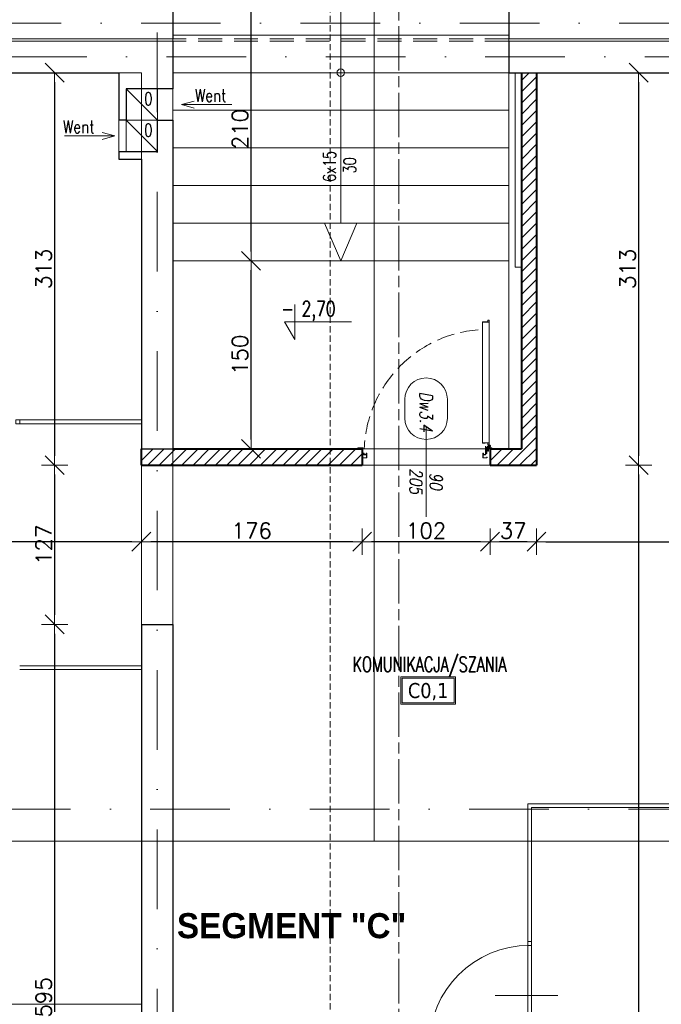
# Model space of a CAD drawing. Header units: millimetres. Extents: x 23192 to 177760, y -399809 to -79279.
# Tile 118 of 256: x 52483 to 52994, y -196383 to -195597. Entities that reach past the tile are written whole.
import ezdxf
from ezdxf.enums import TextEntityAlignment as Align

# ---------------------------------------------------------------- set-up
doc = ezdxf.new("R2010")
doc.units = ezdxf.units.MM
for name, pattern in [('CARKOVANA', [7.5, 5, -2.5]), ('CENTER', [0.6, 0.375, -0.075, 0.075, -0.075]), ('CHAIN', [0.3543, 0.2362, -0.0295, 0.0591, -0.0295]), ('DASHDOT', [25.4, 12.7, -6.35, 0, -6.35]), ('HIDDEN', [9.525, 6.35, -3.175]), ('Hidden Line', [391.222223, 282.222223, -109])]:
    doc.linetypes.add(name, pattern=pattern)
doc.layers.get('0').update_dxf_attribs({"lineweight": 0})
for name, color, linetype, lineweight in [('!! 0_ Istn-sciany', 3, 'Continuous', 30), ('!! 0_ Istn-widok', 1, 'Continuous', 15), ('!! 0_ Opis', 8, 'Continuous', 13), ('!! 0_Istn-drzwi', 1, 'Continuous', 13), ('!! 0_Istn-went', 5, 'Continuous', 13), ('!! 0_Opis_pom', 9, 'Continuous', 13), ('!! 0_Osie', 1, 'DASHDOT', 13), ('!! 0_Widok', 1, 'Continuous', 15), ('!! 1_droga ewakuacyjna', 252, 'CHAIN', 0), ('!! 1_drzwi-linia', 213, 'Continuous', 5), ('!! 1_hatch projektowane ściany', 4, 'Continuous', 5), ('!! 1_PROJ Sciany', 2, 'Continuous', 40), ('!! 2_drzwi opis', 151, 'Continuous', 9), ('!! wymiary osi', 250, 'Continuous', 9), ('0-osie-liniA', 14, 'DASHDOT', 5)]:
    doc.layers.add(name, color=color, linetype=linetype, lineweight=lineweight)
doc.layers.add('!! 0_ramki', color=66, linetype='Continuous', lineweight=9, plot=False)
doc.layers.add('Powierzchnia', color=140, linetype='Continuous', lineweight=5, plot=False)
doc.layers.add('!! 1_Wyburzenia', color=252, linetype='CARKOVANA', lineweight=13, true_color=0x696969)
doc.styles.add('50', font='ROMANS.shx', dxfattribs={"width": 0.8, "height": 10})
doc.styles.add('ARCHETYP', font='romans.shx', dxfattribs={"height": 15})
doc.styles.add('ARIAL', font='tahoma.ttf')
doc.styles.add('SIMPLEX', font='simplex.shx', dxfattribs={"width": 0.77})
doc.styles.add('STYLE10', font='arialbd.ttf')
doc.styles.add('TXT', font='simplex.shx')
doc.dimstyles.new('DIM50', dxfattribs={"dimscale": 5, "dimtxt": 2.5, "dimasz": 1.5, "dimexe": 0, "dimexo": 0, "dimgap": 0.5, "dimtad": 1, "dimdec": 4, "dimrnd": 0.5, "dimdsep": 46, "dimtxsty": 'TXT', "dimblk1": 'TICK1', "dimblk2": 'TICK1', "dimsah": 1, "dimcen": 0, "dimse1": 1, "dimse2": 1, "dimclrd": 1, "dimclre": 7, "dimclrt": 9, "dimadec": 0, "dimazin": 0, "dimtfac": 1, "dimtdec": 4, "dimtmove": 2, "dimatfit": 3, "dimldrblk": 'TICK1', "dimfxl": 1, "dimtolj": 1, "dimarcsym": 0})

# ---------------------------------------------------------------- blocks, each defined once
blk = doc.blocks.new('BLOK OSI')
at = {"layer": '0-osie-liniA', "ltscale": 5}
for points in [[(52592.21142, -193637.0088), (52592.21142, -199860.81919)], [(48639.33021, -195663.0883), (55424.2848, -195663.0883)], [(51837.14395, -195690.0883), (53504.05566, -195690.0883)], [(51570.03302, -196290.0883), (53810.60983, -196290.0883)]]:
    blk.add_lwpolyline(points, dxfattribs=at)
blk = doc.blocks.new('zaw-dr-90-p')
at = {"color": 2, "linetype": 'CENTER', "ltscale": 0.2}
for p, q in [((12, 0), (-12, 0)), ((0, 12), (0, -12)), ((24.5, 24), (31, 24)), ((24.5, 19), (31, 19))]:
    blk.add_line(p, q, dxfattribs=at)
at = {"ltscale": 0.2}
for p, q in [((10, 12), (6.5, 12)), ((10, 0), (10, 6.5))]:
    blk.add_line(p, q, dxfattribs=at)
blk.add_lwpolyline([(0, 6.5), (23.5, 6.5, 0.414214), (28, 11), (28, 31), (24.5, 31), (24.5, 11, -0.414214), (23.5, 10), (0, 10, 4.561698), (7.6, 6.5), (4.9, 4.2)], format="xyb", dxfattribs=at)
blk.add_lwpolyline([(-0.2, -0.2), (-2.5, -0.2), (-2.5, 0.2), (-0.2, 0.2), (-0.2, 2.5), (0.2, 2.5), (0.2, 0.2), (2.8, 0.2), (2.8, -0.2), (0.2, -0.2), (0.2, -2.8), (-0.2, -2.8)], close=True)
blk.add_lwpolyline([(10, 10), (10, 39), (6.5, 39), (6.5, 10)], dxfattribs=at)
blk.add_circle((0, 0), 6.5, dxfattribs=at)
blk = doc.blocks.new('drzwi 90- sc 12')
for p, q in [((-13620.32, 20410.16), (-13620.32, 20313.77)), ((-13614.92, 20409.86), (-13620.32, 20409.86)), ((-13616.12, 20410.26), (-13620.22, 20410.26)), ((-13616.12, 20410.26), (-13620, 20410.26)), ((-13618.17, 20410.26), (-13616.22, 20410.26)), ((-13618.17, 20410.26), (-13616.22, 20410.26)), ((-13616.12, 20410.26), (-13616.12, 20411.46)), ((-13616.12, 20411.46), (-13615.02, 20411.46)), ((-13614.92, 20411.36), (-13614.92, 20313.77)), ((-13620.32, 20313.47), (-13620.32, 20317.97)), ((-13614.92, 20312.27), (-13614.92, 20317.97)), ((-13715.57, 20308.32), (-13715.57, 20308.56)), ((-13715.57, 20307.69), (-13715.57, 20308.56)), ((-13715.57, 20307.82), (-13715.57, 20308.56)), ((-13715.57, 20307.72), (-13715.37, 20307.72)), ((-13614.92, 20313.77), (-13620.32, 20313.77)), ((-13618.22, 20313.37), (-13620.22, 20313.37)), ((-13618.22, 20313.67), (-13618.22, 20313.37)), ((-13618.22, 20313.67), (-13616.42, 20313.67)), ((-13617.77, 20311.12), (-13617.77, 20305.72)), ((-13617.77, 20311.12), (-13617.77, 20305.72)), ((-13616.17, 20309.92), (-13617.37, 20309.92)), ((-13616.17, 20309.92), (-13616.17, 20311.02)), ((-13615.92, 20313.17), (-13615.92, 20312.17)), ((-13615.92, 20312.17), (-13615.02, 20312.17)), ((-13715.77, 20301.96), (-13716.27, 20301.96)), ((-13616.77, 20301.96), (-13616.27, 20301.96))]:
    blk.add_line(p, q)
for points in [[(-13665.27, 20284.96), (-13665.27, 20325.83)], [(-13615.57, 20309.64), (-13615.32, 20309.64), (-13615.32, 20309.82), (-13616.32, 20309.82), (-13616.32, 20309.64), (-13615.92, 20309.64)]]:
    blk.add_lwpolyline(points)
at = {"lineweight": 30}
for points in [[(-13716.27, 20308.92), (-13721.27, 20308.92)], [(-13716.27, 20308.92), (-13716.27, 20296.92)], [(-13614.27, 20308.92), (-13609.27, 20308.92)], [(-13614.27, 20308.92), (-13614.27, 20296.92)]]:
    blk.add_lwpolyline(points, dxfattribs=at)
at = {"ltscale": 0.2}
for points in [[(-13715.57, 20307.51), (-13715.57, 20309.48, 0.414214), (-13715.91, 20309.82), (-13719.43, 20309.82, 0.414214), (-13719.77, 20309.48), (-13719.77, 20308.92), (-13719.59, 20308.92), (-13719.59, 20309.48, -0.414214), (-13719.43, 20309.64), (-13716.97, 20309.64)], [(-13716.97, 20309.64), (-13715.91, 20309.64, -0.414214), (-13715.75, 20309.48), (-13715.75, 20307.51)], [(-13715.75, 20307.76), (-13715.75, 20305.58, 0.414214), (-13715.41, 20305.24), (-13714.96, 20305.24, -0.414214), (-13714.8, 20305.08), (-13714.8, 20304.48, 0.414214), (-13714.46, 20304.14), (-13713.28, 20304.14, 0.414214), (-13712.94, 20304.48), (-13712.94, 20305.15, -1), (-13712.75, 20305.15), (-13712.75, 20301.96, -0.414214), (-13712.91, 20301.8), (-13715.43, 20301.8, -0.414214), (-13715.59, 20301.96), (-13715.59, 20302.52), (-13715.77, 20302.52), (-13715.77, 20301.96, 0.414214), (-13715.43, 20301.62), (-13712.91, 20301.62, 0.414214), (-13712.57, 20301.96), (-13712.57, 20305.15, 1), (-13713.12, 20305.15), (-13713.12, 20304.48, -0.414214), (-13713.28, 20304.32), (-13714.46, 20304.32, -0.414214), (-13714.62, 20304.48), (-13714.62, 20305.08, 0.414214), (-13714.96, 20305.42), (-13715.41, 20305.42, -0.414214), (-13715.57, 20305.58), (-13715.57, 20307.64)], [(-13615.92, 20309.64), (-13616.63, 20309.64, 0.414214), (-13616.79, 20309.48), (-13616.79, 20305.58, -0.414214), (-13617.13, 20305.24), (-13617.58, 20305.24, 0.414214), (-13617.74, 20305.08), (-13617.74, 20304.48, -0.414214), (-13618.08, 20304.14), (-13619.26, 20304.14, -0.414214), (-13619.6, 20304.48), (-13619.6, 20305.15, 1), (-13619.79, 20305.15), (-13619.79, 20301.96, 0.414214), (-13619.63, 20301.8), (-13617.11, 20301.8, 0.414214), (-13616.95, 20301.96), (-13616.95, 20302.52), (-13616.77, 20302.52), (-13616.77, 20301.96, -0.414214), (-13617.11, 20301.62), (-13619.63, 20301.62, -0.414214), (-13619.97, 20301.96), (-13619.97, 20305.15, -1), (-13619.42, 20305.15), (-13619.42, 20304.48, 0.414214), (-13619.26, 20304.32), (-13618.08, 20304.32, 0.414214), (-13617.92, 20304.48), (-13617.92, 20305.08, -0.414214), (-13617.58, 20305.42), (-13617.13, 20305.42, 0.414214), (-13616.97, 20305.58), (-13616.97, 20309.48, -0.414214), (-13616.63, 20309.82), (-13613.11, 20309.82, -0.414214), (-13612.77, 20309.48), (-13612.77, 20308.92), (-13612.95, 20308.92), (-13612.95, 20309.48, 0.414214), (-13613.11, 20309.64), (-13615.57, 20309.64)]]:
    blk.add_lwpolyline(points, format="xyb", dxfattribs=at)
blk.add_lwpolyline([(-13616.79, 20308.82), (-13616.97, 20308.82), (-13616.97, 20307.42), (-13616.79, 20307.42)], close=True)
for centre, radius, start, end in [((-13620.22, 20410.16), 0.1, 90, 180), ((-13615.02, 20411.36), 0.1, 0, 90), ((-13620.22, 20313.47), 0.1, 180, 270), ((-13616.42, 20313.17), 0.5, 0, 90), ((-13616.27, 20311.02), 0.1, 0, 90), ((-13615.02, 20312.27), 0.1, 270, 0)]:
    blk.add_arc(centre, radius, start, end)
at = {"linetype": 'Hidden Line', "lineweight": 9, "ltscale": 0.05}
blk.add_arc((-13615.5, 20305.14), 99.12, 94.80054, 177.69442, dxfattribs=at)
at = {"xscale": 0.09999999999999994, "yscale": 0.09999999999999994, "zscale": 0.09999999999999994, "rotation": 180.0000000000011}
blk.add_blockref('zaw-dr-90-p', (-13614.92, 20310.92), dxfattribs=at)
blk = doc.blocks.new('1_ok-opis')
blk.add_line((0, 111.61), (0, 50))
for points in [[(-17, 128.61), (-17, 143.61)], [(17, 128.61), (17, 143.61)]]:
    blk.add_lwpolyline(points)
for centre, start, end in [((0, 143.61), 0, 180), ((0, 128.61), 180, 0)]:
    blk.add_arc(centre, 17, start, end)
at = {"style": 'ARCHETYP'}
for tag, height, rotation, p in [('NR', 12, 90, (0, 136.9)), ('NR', 12, 270, (0, 136.9)), ('SZEROKOŚĆ', 10, 90, (-8, 78.29)), ('WYSOKOŚĆ', 10, 270, (-8, 78.29)), ('WYSOKOŚĆ', 10, 90, (8, 78.29)), ('SZEROKOŚĆ', 10, 270, (8, 78.29))]:
    blk.add_attdef(tag, text='', height=height, rotation=rotation, dxfattribs=at).set_placement(p, align=Align.MIDDLE)
blk = doc.blocks.new('TICK1')
at = {"color": 0}
for p, q in [((0, -1.4), (0, 1.4)), ((0, 0), (-1, 0))]:
    blk.add_line(p, q, dxfattribs=at)
at = {"color": 2}
blk.add_line((-1, -1), (1, 1), dxfattribs=at)
blk = doc.blocks.new('*D2500')
at = {"layer": '!! wymiary osi', "color": 1, "lineweight": -2, "transparency": 16777216}
blk.add_line((52976.19, -195647.09), (52976.19, -195945.09), dxfattribs=at)
at = {"layer": 'DEFPOINTS', "color": 0, "transparency": 16777216}
for p in [(52894.71, -195639.59), (52894.71, -195952.59), (52976.19, -195952.59)]:
    blk.add_point(p, dxfattribs=at)
at = {"layer": '!! wymiary osi', "color": 1, "lineweight": -2, "transparency": 16777216, "xscale": 7.5, "yscale": 7.5, "zscale": 7.5}
for p, rotation in [((52976.19, -195639.59), 90), ((52976.19, -195952.59), 270)]:
    blk.add_blockref('TICK1', p, dxfattribs=dict(at, rotation=rotation))
at = {"layer": '!! wymiary osi', "color": 9, "transparency": 16777216, "insert": (52967.44, -195796.09), "char_height": 12.5, "attachment_point": 5, "rotation": 90, "style": 'TXT'}
blk.add_mtext('\\A1;313', dxfattribs=at)
blk = doc.blocks.new('*D2501')
at = {"layer": '!! wymiary osi', "color": 1, "lineweight": -2, "transparency": 16777216}
blk.add_line((52887.21, -196013.65), (52865.21, -196013.65), dxfattribs=at)
at = {"layer": 'DEFPOINTS', "color": 0, "transparency": 16777216}
for p in [(52857.71, -195952.59), (52894.71, -195952.59), (52857.71, -196013.65)]:
    blk.add_point(p, dxfattribs=at)
at = {"layer": '!! wymiary osi', "color": 1, "lineweight": -2, "transparency": 16777216, "xscale": 7.5, "yscale": 7.5, "zscale": 7.5, "rotation": 180}
blk.add_blockref('TICK1', (52857.71, -196013.65), dxfattribs=at)
at = {"layer": '!! wymiary osi', "color": 1, "lineweight": -2, "transparency": 16777216, "xscale": 7.5, "yscale": 7.5, "zscale": 7.5}
blk.add_blockref('TICK1', (52894.71, -196013.65), dxfattribs=at)
at = {"layer": '!! wymiary osi', "color": 9, "transparency": 16777216, "insert": (52876.21, -196004.9), "char_height": 12.5, "attachment_point": 5, "style": 'TXT'}
blk.add_mtext('\\A1;37', dxfattribs=at)
blk = doc.blocks.new('*D2502')
at = {"layer": '!! wymiary osi', "color": 1, "lineweight": -2, "transparency": 16777216}
blk.add_line((52850.21, -196013.65), (52763.21, -196013.65), dxfattribs=at)
at = {"layer": 'DEFPOINTS', "color": 0, "transparency": 16777216}
for p in [(52755.71, -195952.59), (52857.71, -195952.59), (52755.71, -196013.65)]:
    blk.add_point(p, dxfattribs=at)
at = {"layer": '!! wymiary osi', "color": 1, "lineweight": -2, "transparency": 16777216, "xscale": 7.5, "yscale": 7.5, "zscale": 7.5, "rotation": 180}
blk.add_blockref('TICK1', (52755.71, -196013.65), dxfattribs=at)
at = {"layer": '!! wymiary osi', "color": 1, "lineweight": -2, "transparency": 16777216, "xscale": 7.5, "yscale": 7.5, "zscale": 7.5}
blk.add_blockref('TICK1', (52857.71, -196013.65), dxfattribs=at)
at = {"layer": '!! wymiary osi', "color": 9, "transparency": 16777216, "insert": (52806.71, -196004.9), "char_height": 12.5, "attachment_point": 5, "style": 'TXT'}
blk.add_mtext('\\A1;102', dxfattribs=at)
blk = doc.blocks.new('*D2503')
at = {"layer": '!! wymiary osi', "color": 1, "lineweight": -2, "transparency": 16777216}
blk.add_line((52748.21, -196013.65), (52587.21, -196013.65), dxfattribs=at)
at = {"layer": 'DEFPOINTS', "color": 0, "transparency": 16777216}
for p in [(52579.71, -195952.59), (52755.71, -195952.59), (52579.71, -196013.65)]:
    blk.add_point(p, dxfattribs=at)
at = {"layer": '!! wymiary osi', "color": 1, "lineweight": -2, "transparency": 16777216, "xscale": 7.5, "yscale": 7.5, "zscale": 7.5, "rotation": 180}
blk.add_blockref('TICK1', (52579.71, -196013.65), dxfattribs=at)
at = {"layer": '!! wymiary osi', "color": 1, "lineweight": -2, "transparency": 16777216, "xscale": 7.5, "yscale": 7.5, "zscale": 7.5}
blk.add_blockref('TICK1', (52755.71, -196013.65), dxfattribs=at)
at = {"layer": '!! wymiary osi', "color": 9, "transparency": 16777216, "insert": (52667.71, -196004.9), "char_height": 12.5, "attachment_point": 5, "style": 'TXT'}
blk.add_mtext('\\A1;176', dxfattribs=at)
blk = doc.blocks.new('*D2504')
at = {"layer": '!! wymiary osi', "color": 1, "lineweight": -2, "transparency": 16777216}
blk.add_line((52572.21, -196013.65), (52024.21, -196013.65), dxfattribs=at)
at = {"layer": 'DEFPOINTS', "color": 0, "transparency": 16777216}
for p in [(52016.71, -195944.09), (52579.71, -195952.59), (52016.71, -196013.65)]:
    blk.add_point(p, dxfattribs=at)
at = {"layer": '!! wymiary osi', "color": 1, "lineweight": -2, "transparency": 16777216, "xscale": 7.5, "yscale": 7.5, "zscale": 7.5, "rotation": 180}
blk.add_blockref('TICK1', (52016.71, -196013.65), dxfattribs=at)
at = {"layer": '!! wymiary osi', "color": 1, "lineweight": -2, "transparency": 16777216, "xscale": 7.5, "yscale": 7.5, "zscale": 7.5}
blk.add_blockref('TICK1', (52579.71, -196013.65), dxfattribs=at)
at = {"layer": '!! wymiary osi', "color": 9, "transparency": 16777216, "insert": (52298.21, -196004.9), "char_height": 12.5, "attachment_point": 5, "style": 'TXT'}
blk.add_mtext('\\A1;563', dxfattribs=at)
blk = doc.blocks.new('*D2505')
at = {"layer": '!! wymiary osi', "color": 1, "lineweight": -2, "transparency": 16777216}
blk.add_line((52902.21, -196013.65), (53160.21, -196013.65), dxfattribs=at)
at = {"layer": 'DEFPOINTS', "color": 0, "transparency": 16777216}
for p in [(52894.71, -195952.59), (53167.71, -195952.59), (53167.71, -196013.65)]:
    blk.add_point(p, dxfattribs=at)
at = {"layer": '!! wymiary osi', "color": 1, "lineweight": -2, "transparency": 16777216, "xscale": 7.5, "yscale": 7.5, "zscale": 7.5, "rotation": 180}
blk.add_blockref('TICK1', (52894.71, -196013.65), dxfattribs=at)
at = {"layer": '!! wymiary osi', "color": 1, "lineweight": -2, "transparency": 16777216, "xscale": 7.5, "yscale": 7.5, "zscale": 7.5}
blk.add_blockref('TICK1', (53167.71, -196013.65), dxfattribs=at)
at = {"layer": '!! wymiary osi', "color": 9, "transparency": 16777216, "insert": (53031.21, -196004.9), "char_height": 12.5, "attachment_point": 5, "style": 'TXT'}
blk.add_mtext('\\A1;273', dxfattribs=at)
blk = doc.blocks.new('*D2628')
at = {"layer": '!! wymiary osi', "color": 1, "lineweight": -2, "transparency": 16777216}
blk.add_line((52667.14, -195932.09), (52667.14, -195797.09), dxfattribs=at)
at = {"layer": 'DEFPOINTS', "color": 0, "transparency": 16777216}
for p in [(52604.71, -195789.59), (52667.14, -195789.59), (52604.71, -195939.59)]:
    blk.add_point(p, dxfattribs=at)
at = {"layer": '!! wymiary osi', "color": 1, "lineweight": -2, "transparency": 16777216, "xscale": 7.5, "yscale": 7.5, "zscale": 7.5}
for p, rotation in [((52667.14, -195789.59), 90), ((52667.14, -195939.59), 270)]:
    blk.add_blockref('TICK1', p, dxfattribs=dict(at, rotation=rotation))
at = {"layer": '!! wymiary osi', "color": 9, "transparency": 16777216, "insert": (52658.39, -195864.59), "char_height": 12.5, "attachment_point": 5, "rotation": 90, "style": 'TXT'}
blk.add_mtext('\\A1;150', dxfattribs=at)
blk = doc.blocks.new('*D2629')
at = {"layer": '!! wymiary osi', "color": 1, "lineweight": -2, "transparency": 16777216}
blk.add_line((52667.14, -195782.09), (52667.14, -195587.09), dxfattribs=at)
at = {"layer": 'DEFPOINTS', "color": 0, "transparency": 16777216}
for p in [(52604.71, -195579.59), (52667.14, -195579.59), (52604.71, -195789.59)]:
    blk.add_point(p, dxfattribs=at)
at = {"layer": '!! wymiary osi', "color": 1, "lineweight": -2, "transparency": 16777216, "xscale": 7.5, "yscale": 7.5, "zscale": 7.5}
for p, rotation in [((52667.14, -195579.59), 90), ((52667.14, -195789.59), 270)]:
    blk.add_blockref('TICK1', p, dxfattribs=dict(at, rotation=rotation))
at = {"layer": '!! wymiary osi', "color": 9, "transparency": 16777216, "insert": (52658.39, -195684.59), "char_height": 12.5, "attachment_point": 5, "rotation": 90, "style": 'TXT'}
blk.add_mtext('\\A1;210', dxfattribs=at)
blk = doc.blocks.new('*D2630')
at = {"layer": '!! wymiary osi', "color": 1, "lineweight": -2, "transparency": 16777216}
blk.add_line((52976.19, -195960.09), (52976.19, -197107.09), dxfattribs=at)
at = {"layer": 'DEFPOINTS', "color": 0, "transparency": 16777216}
for p in [(52894.71, -195952.59), (52894.71, -197114.59), (52976.19, -197114.59)]:
    blk.add_point(p, dxfattribs=at)
at = {"layer": '!! wymiary osi', "color": 1, "lineweight": -2, "transparency": 16777216, "xscale": 7.5, "yscale": 7.5, "zscale": 7.5}
for p, rotation in [((52976.19, -195952.59), 90), ((52976.19, -197114.59), 270)]:
    blk.add_blockref('TICK1', p, dxfattribs=dict(at, rotation=rotation))
at = {"layer": '!! wymiary osi', "color": 9, "transparency": 16777216, "insert": (52967.44, -196500.88), "char_height": 12.5, "attachment_point": 5, "rotation": 90, "style": 'TXT'}
blk.add_mtext('\\A1;1162', dxfattribs=at)
blk = doc.blocks.new('*D2631')
at = {"layer": '!! wymiary osi', "color": 1, "lineweight": -2, "transparency": 16777216}
blk.add_line((52510.58, -195647.09), (52510.58, -195945.09), dxfattribs=at)
at = {"layer": 'DEFPOINTS', "color": 0, "transparency": 16777216}
for p in [(52579.71, -195639.59), (52510.58, -195952.59), (52579.71, -195952.59)]:
    blk.add_point(p, dxfattribs=at)
at = {"layer": '!! wymiary osi', "color": 1, "lineweight": -2, "transparency": 16777216, "xscale": 7.5, "yscale": 7.5, "zscale": 7.5}
for p, rotation in [((52510.58, -195639.59), 90), ((52510.58, -195952.59), 270)]:
    blk.add_blockref('TICK1', p, dxfattribs=dict(at, rotation=rotation))
at = {"layer": '!! wymiary osi', "color": 9, "transparency": 16777216, "insert": (52501.83, -195796.09), "char_height": 12.5, "attachment_point": 5, "rotation": 90, "style": 'TXT'}
blk.add_mtext('\\A1;313', dxfattribs=at)
blk = doc.blocks.new('*D2632')
at = {"layer": '!! wymiary osi', "color": 1, "lineweight": -2, "transparency": 16777216}
blk.add_line((52510.58, -195960.09), (52510.58, -196072.09), dxfattribs=at)
at = {"layer": 'DEFPOINTS', "color": 0, "transparency": 16777216}
for p in [(52579.71, -195952.59), (52510.58, -196079.59), (52579.71, -196079.59)]:
    blk.add_point(p, dxfattribs=at)
at = {"layer": '!! wymiary osi', "color": 1, "lineweight": -2, "transparency": 16777216, "xscale": 7.5, "yscale": 7.5, "zscale": 7.5}
for p, rotation in [((52510.58, -195952.59), 90), ((52510.58, -196079.59), 270)]:
    blk.add_blockref('TICK1', p, dxfattribs=dict(at, rotation=rotation))
at = {"layer": '!! wymiary osi', "color": 9, "transparency": 16777216, "insert": (52501.83, -196016.09), "char_height": 12.5, "attachment_point": 5, "rotation": 90, "style": 'TXT'}
blk.add_mtext('\\A1;127', dxfattribs=at)
blk = doc.blocks.new('*D2633')
at = {"layer": '!! wymiary osi', "color": 1, "lineweight": -2, "transparency": 16777216}
blk.add_line((52510.58, -196087.09), (52510.58, -196667.09), dxfattribs=at)
at = {"layer": 'DEFPOINTS', "color": 0, "transparency": 16777216}
for p in [(52579.71, -196079.59), (52510.58, -196674.59), (52579.71, -196674.59)]:
    blk.add_point(p, dxfattribs=at)
at = {"layer": '!! wymiary osi', "color": 1, "lineweight": -2, "transparency": 16777216, "xscale": 7.5, "yscale": 7.5, "zscale": 7.5}
for p, rotation in [((52510.58, -196079.59), 90), ((52510.58, -196674.59), 270)]:
    blk.add_blockref('TICK1', p, dxfattribs=dict(at, rotation=rotation))
at = {"layer": '!! wymiary osi', "color": 9, "transparency": 16777216, "insert": (52501.83, -196377.09), "char_height": 12.5, "attachment_point": 5, "rotation": 90, "style": 'TXT'}
blk.add_mtext('\\A1;595', dxfattribs=at)
blk = doc.blocks.new('oznaczenie przekroi')
at = {"layer": '!! 1_Wyburzenia'}
blk.add_lwpolyline([(88789.92, -193651.73), (88789.92, -199799.74)], dxfattribs=at)

msp = doc.modelspace()

# ---------------------------------------------------------------- hatches: boundary and pattern name
at = {"layer": '!! 1_hatch projektowane ściany'}
h = msp.add_hatch(dxfattribs=at)
h.set_pattern_fill('ANSI31', color=256, scale=2)
h.paths.add_polyline_path([(52882.71142, -195639.5883), (52894.71142, -195639.5883), (52894.71142, -195952.5883), (52857.71142, -195952.5883), (52857.71142, -195939.59023), (52882.71142, -195939.59023)])
h = msp.add_hatch(dxfattribs=at)
h.set_pattern_fill('ANSI31', color=256, scale=2)
h.paths.add_polyline_path([(52755.71142, -195952.5883), (52579.71142, -195952.5883), (52579.71142, -195939.5883), (52755.71142, -195939.5883)])

# ---------------------------------------------------------------- linework, layer by layer
at = {"layer": '!! 0_ Istn-sciany'}
for points in [[(52604.71142, -195587.5883), (52604.71142, -195612.5883)], [(52872.71142, -195587.5883), (52872.71142, -195612.5883)], [(52604.71142, -195614.5883), (52604.71142, -195652.5883)], [(52872.71142, -195614.5883), (52872.71142, -195639.5883)], [(52016.71142, -195639.5883), (52561.71142, -195639.5883)], [(52561.71142, -195639.5883), (52561.71142, -195677.5883)], [(52872.71142, -195639.5883), (53167.71142, -195639.5883)], [(52567.71142, -195652.5883), (52567.71142, -195677.5883)], [(52604.71142, -195652.5883), (52567.71142, -195652.5883)], [(52567.71142, -195677.5883), (52561.71142, -195677.5883)], [(52592.71142, -195702.5883), (52592.71142, -195677.5883)], [(52592.71142, -195677.5883), (52604.71142, -195677.5883)], [(52604.71142, -195677.5883), (52604.71142, -195939.5883)], [(52561.71142, -195702.5883), (52561.71142, -195708.5883)], [(52561.71142, -195702.5883), (52592.71142, -195702.5883)], [(52561.71142, -195708.5883), (52579.71142, -195708.5883)], [(52579.71142, -195708.5883), (52579.71142, -195939.5883)], [(52579.71142, -195939.5883), (52604.71142, -195939.5883)], [(52579.71142, -196079.5883), (52604.71142, -196079.5883)], [(52579.71142, -196079.5883), (52579.71142, -196448.5883)], [(52604.71142, -196079.5883), (52604.71142, -196479.5883)]]:
    msp.add_lwpolyline(points, dxfattribs=at)
at = {"layer": '!! 0_ Istn-widok'}
for points in [[(51976.71142, -195612.5883), (52604.71142, -195612.5883)], [(52604.71142, -195609.5883), (52872.71142, -195609.5883)], [(52604.71142, -195612.5883), (52604.71142, -195614.5883)], [(52872.71142, -195612.5883), (53178.71142, -195612.5883)], [(51978.71142, -195614.5883), (52604.71142, -195614.5883)], [(52872.71142, -195614.5883), (53179.71142, -195614.5883)], [(52604.71142, -195639.5883), (52872.71142, -195639.5883)], [(52604.71142, -195639.5883), (52872.71142, -195639.5883)], [(52738.71142, -195759.5883), (52738.71142, -195639.5883)], [(52872.71142, -195639.5883), (52872.71142, -195789.5883)], [(52877.71142, -195639.5883), (52877.71142, -195794.5883)], [(52882.71142, -195639.5883), (52882.71142, -195794.5883)], [(52604.71142, -195669.5883), (52872.71142, -195669.5883)], [(52604.71142, -195699.5883), (52872.71142, -195699.5883)], [(52579.71142, -195708.5883), (52579.71142, -195702.5883)], [(52604.71142, -195729.5883), (52872.71142, -195729.5883)], [(52604.71142, -195759.5883), (52872.71142, -195759.5883)], [(52604.71142, -195789.5883), (52872.71142, -195789.5883)], [(52877.71142, -195794.5883), (52882.71142, -195794.5883)], [(52482.71142, -195916.5883), (52579.71142, -195916.5883)], [(52482.71142, -195919.5883), (52579.71142, -195919.5883)], [(52482.71142, -196112.5883), (52579.71142, -196112.5883)], [(52482.71142, -196115.5883), (52579.71142, -196115.5883)], [(52887.71142, -196222.5883), (53167.71142, -196222.5883)], [(52887.71142, -196222.5883), (52887.71142, -196332.5883)], [(52890.71142, -196225.5883), (53167.71142, -196225.5883)], [(52890.71142, -196225.5883), (52890.71142, -196332.5883)], [(52299.71142, -196382.5883), (52579.71142, -196382.5883)], [(52861.71142, -196375.5883), (52911.71142, -196375.5883)]]:
    msp.add_lwpolyline(points, dxfattribs=at)
at = {"layer": '!! 0_ Istn-widok', "linetype": 'HIDDEN', "ltscale": 3}
for points in [[(52872.71142, -195612.5883), (52604.71142, -195612.5883)], [(52872.71142, -195614.5883), (52604.71142, -195614.5883)], [(52872.71142, -195639.5883), (52604.71142, -195639.5883)], [(52579.71142, -195939.5883), (52579.71142, -196079.5883)], [(52604.71142, -195939.5883), (52604.71142, -196079.5883)]]:
    msp.add_lwpolyline(points, dxfattribs=at)
at = {"layer": '!! 0_ Istn-widok'}
for points in [[(52479.71142, -195916.5883), (52482.71142, -195916.5883), (52482.71142, -195919.5883), (52479.71142, -195919.5883)], [(52887.71142, -196335.5883), (52887.71142, -196332.5883), (52890.71142, -196332.5883), (52890.71142, -196335.5883)]]:
    msp.add_lwpolyline(points, close=True, dxfattribs=at)
msp.add_circle((52738.71142, -195639.5883), 3, dxfattribs=at)
msp.add_arc((52889.21142, -196415.5883), 80, 90.00000004, 180.00000004, dxfattribs=at)
at = {"layer": '!! 0_ Opis'}
for points in [[(52702.02009, -195824.38967), (52702.02009, -195852.39144)], [(52702.02009, -195852.39144), (52693.93668, -195838.39056)], [(52693.93668, -195838.39056), (52747.37089, -195838.39056)]]:
    msp.add_lwpolyline(points, dxfattribs=at)
at = {"layer": '!! 0_Istn-drzwi'}
msp.add_lwpolyline([(52738.71142, -195639.5883), (52738.71142, -195587.5883)], dxfattribs=at)
at = {"layer": '!! 0_Istn-went'}
for points in [[(52567.71142, -195677.5883), (52592.71142, -195677.5883), (52592.71142, -195652.5883), (52567.71142, -195652.5883)], [(52567.71142, -195702.5883), (52592.71142, -195702.5883), (52592.71142, -195677.5883), (52567.71142, -195677.5883)]]:
    msp.add_lwpolyline(points, close=True, dxfattribs=at)
for points in [[(52567.71142, -195652.5883), (52592.71142, -195677.5883)], [(52604.71142, -195652.5883), (52604.71142, -195677.5883)], [(52611.73547, -195665.0883), (52621.73547, -195662.40881)], [(52651.782, -195665.0883), (52611.73547, -195665.0883)], [(52611.73547, -195665.0883), (52621.73547, -195667.76779)], [(52561.71142, -195677.5883), (52561.71142, -195702.5883)], [(52567.71142, -195677.5883), (52592.71142, -195702.5883)], [(52518.49405, -195690.0883), (52558.54058, -195690.0883)], [(52558.54058, -195690.0883), (52548.54058, -195687.40881)], [(52558.54058, -195690.0883), (52548.54058, -195692.76779)]]:
    msp.add_lwpolyline(points, dxfattribs=at)
at = {"layer": '!! 0_Opis_pom', "ltscale": 0.7}
for points in [[(52786.60775, -196143.22208), (52830.12775, -196143.22208), (52830.12775, -196121.46208), (52786.60775, -196121.46208)], [(52787.69575, -196142.13408), (52829.03975, -196142.13408), (52829.03975, -196122.55008), (52787.69575, -196122.55008)]]:
    msp.add_lwpolyline(points, close=True, dxfattribs=at)
at = {"layer": '!! 0_ramki'}
for points in [[(48565.42916, -193282.57641), (52765.42916, -193282.57641), (52765.42916, -196252.57641), (48565.42916, -196252.57641)], [(52465.42916, -193282.57641), (56665.42916, -193282.57641), (56665.42916, -196252.57641), (52465.42916, -196252.57641)]]:
    msp.add_lwpolyline(points, close=True, dxfattribs=at)
at = {"layer": '!! 0_Widok'}
for points in [[(52738.71142, -195789.5883), (52725.82751, -195759.5883)], [(52738.71142, -195789.5883), (52751.59534, -195759.5883)]]:
    msp.add_lwpolyline(points, dxfattribs=at)
at = {"layer": '!! 1_droga ewakuacyjna', "ltscale": 150}
msp.add_lwpolyline([(52156.71142, -196844.5883), (52156.71142, -196753.86725), (52784.86834, -196753.86725), (52784.86834, -195179.66162), (52559.71142, -195179.66162)], dxfattribs=at)
at = {"layer": '!! 1_hatch projektowane ściany'}
for points in [[(52882.71142, -195639.5883), (52894.71142, -195639.5883), (52894.71142, -195952.5883), (52857.71142, -195952.5883), (52857.71142, -195939.59023), (52882.71142, -195939.59023)], [(52755.71142, -195952.5883), (52579.71142, -195952.5883), (52579.71142, -195939.5883), (52755.71142, -195939.5883)]]:
    msp.add_lwpolyline(points, close=True, dxfattribs=at)
at = {"layer": '!! 1_PROJ Sciany'}
for points in [[(52882.71142, -195639.5883), (52882.71142, -195939.5883)], [(52894.71142, -195639.5883), (52894.71142, -195952.5883)], [(52579.71142, -195952.5883), (52579.71142, -195939.5883)], [(52604.71142, -195939.5883), (52755.71142, -195939.5883)], [(52755.71142, -195939.5883), (52755.71142, -195952.5883)], [(52857.71142, -195939.5883), (52857.71142, -195952.5883)], [(52857.71142, -195939.5883), (52882.71142, -195939.5883)], [(52579.71142, -195952.5883), (52755.71142, -195952.5883)], [(52857.71142, -195952.5883), (52894.71142, -195952.5883)]]:
    msp.add_lwpolyline(points, dxfattribs=at)
at = {"layer": 'Powierzchnia'}
for points in [[(53178.71142, -195587.0883), (52872.71142, -195587.5883), (52872.71142, -195939.5883), (52604.71142, -195939.5883), (52604.71142, -195587.0883), (52306.90627, -195587.0883), (52306.90627, -195250.69427), (52559.71142, -195251.5883), (52559.71142, -194951.5883), (53178.71142, -194951.5883)], [(52579.71142, -195639.5883), (52016.71142, -195639.5883), (52016.71142, -197114.5883), (52579.71142, -197114.5883)], [(53167.71142, -195639.5883), (52604.71142, -195639.5883), (52604.71142, -197139.5883), (52370.71142, -197139.5883), (52370.71142, -197414.5883), (53167.71142, -197414.5883)], [(52370.71142, -197414.5883), (53167.71142, -197414.5883), (53167.71142, -197139.5883), (52802.7115, -197139.0883), (52802.7115, -197114.0883), (52887.71142, -197114.5883), (52887.71142, -196222.5883), (53167.71142, -196222.5883), (53167.71142, -195639.5883), (52894.71142, -195639.5883), (52894.71142, -195952.5883), (52604.71142, -195952.5883), (52604.71142, -197139.5883), (52370.71142, -197139.5883)], [(52890.71142, -197114.5883), (53167.71142, -197114.5883), (53167.71142, -196225.5883), (52890.71142, -196225.5883)]]:
    msp.add_lwpolyline(points, close=True, dxfattribs=at)

# ---------------------------------------------------------------- block references
at = {"layer": '!! 0_Osie'}
msp.add_blockref('BLOK OSI', (0, 63), dxfattribs=at)
at = {"layer": '!! 1_drzwi-linia'}
msp.add_blockref('drzwi 90- sc 12', (66471.98113, -216248.51264), dxfattribs=at)
at = {"layer": '!! 1_Wyburzenia'}
msp.add_blockref('oznaczenie przekroi', (-36059.54271, 0), dxfattribs=at)
at = {"layer": '!! 2_drzwi opis'}
ref = msp.add_blockref('1_ok-opis', (52806.71146, -196043.69393), dxfattribs=dict(at, xscale=-1, rotation=359.9999963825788))
ref.add_attrib('WYSOKOŚĆ', '205', dxfattribs={"layer": '0', "height": 10, "rotation": 269.99999638, "style": '50', "oblique": 10, "width": 0.8}).set_placement((52798.71146, -195965.40307), align=Align.MIDDLE)
ref.add_attrib('SZEROKOŚĆ', '90', dxfattribs={"layer": '0', "height": 10, "rotation": 269.99999638, "style": '50', "oblique": 10, "width": 0.8}).set_placement((52814.71146, -195965.40307), align=Align.MIDDLE)
ref.add_attrib('NR', 'Dw3.4', dxfattribs={"layer": '0', "height": 10, "rotation": 269.99999638, "style": '50', "oblique": 10, "width": 0.8}).set_placement((52806.71147, -195910.10304), align=Align.MIDDLE)

# ---------------------------------------------------------------- texts
at = {"layer": '!! 0_ Opis', "style": 'SIMPLEX', "width": 0.75}
for s, p in [('6x15', (52734.67713, -195726.76887)), ('30', (52750.8282, -195719.90102))]:
    msp.add_text(s, height=10, rotation=90, dxfattribs=at).set_placement(p)
at = {"layer": '!! 0_ Opis'}
for s, height, style, width, p in [('- 2,70', 12, 'SIMPLEX', 0.75, (52691.33264, -195833.81244)), ('SEGMENT "C"', 20, 'STYLE10', 0.95, (52608.06834, -196329.87666))]:
    msp.add_text(s, height=height, dxfattribs=dict(at, style=style, width=width)).set_placement(p)
at = {"layer": '!! 0_Istn-went', "style": 'ARCHETYP', "width": 0.8}
for s, rotation, p in [('Went', 359.99999996, (52622.40523, -195662.75808)), ('0', 0.00000004, (52581.87286, -195665.41077)), ('Went', 0.00000004, (52517.21072, -195687.75808)), ('0', 0.00000004, (52581.87286, -195690.41077))]:
    msp.add_text(s, height=10, rotation=rotation, dxfattribs=at).set_placement(p)
at = {"layer": '!! 0_Opis_pom', "ltscale": 0.7, "style": 'TXT', "width": 0.7}
msp.add_text('KOMUNIKACJA/SZANIA', height=12, dxfattribs=at).set_placement((52809.48288, -196117.41577), align=Align.CENTER)
at = {"layer": '!! 0_Opis_pom', "ltscale": 0.7, "style": 'ARIAL'}
msp.add_attdef('C0,1', text='', height=11.968, dxfattribs=at).set_placement((52808.36775, -196132.34208), align=Align.MIDDLE_CENTER)

# ---------------------------------------------------------------- dimensions: what is measured, and where the dimension line sits
at = {"layer": '!! wymiary osi'}
for base, p1, p2, picture, middle in [((52667.13932, -195579.5883), (52604.71142, -195789.5883), (52604.71142, -195579.5883), '*D2629', (52658.38932, -195684.5883)), ((52510.5827, -195952.5883), (52579.71142, -195639.5883), (52579.71142, -195952.5883), '*D2631', (52501.8327, -195796.0883)), ((52976.18686, -195952.5883), (52894.71142, -195639.5883), (52894.71142, -195952.5883), '*D2500', (52967.43686, -195796.0883)), ((52667.13932, -195789.5883), (52604.71142, -195939.5883), (52604.71142, -195789.5883), '*D2628', (52658.38932, -195864.5883)), ((52510.5827, -196079.5883), (52579.71142, -195952.5883), (52579.71142, -196079.5883), '*D2632', (52501.8327, -196016.0883)), ((52510.5827, -196674.5883), (52579.71142, -196079.5883), (52579.71142, -196674.5883), '*D2633', (52501.8327, -196377.0883))]:
    dim = msp.add_linear_dim(base=base, p1=p1, p2=p2, angle=90, dimstyle='DIM50', dxfattribs=at)
    dim.commit()
    dim.dimension.update_dxf_attribs({"geometry": picture, "text_midpoint": middle})
for base, p1, p2, picture, middle in [((52016.71142, -196013.65337), (52579.71142, -195952.5883), (52016.71142, -195944.0883), '*D2504', (52298.21142, -196004.90337)), ((52579.71142, -196013.65337), (52755.71142, -195952.5883), (52579.71142, -195952.5883), '*D2503', (52667.71142, -196004.90337)), ((52755.71142, -196013.65337), (52857.71142, -195952.5883), (52755.71142, -195952.5883), '*D2502', (52806.71142, -196004.90337)), ((52857.71142, -196013.65337), (52894.71142, -195952.5883), (52857.71142, -195952.5883), '*D2501', (52876.21142, -196004.90337)), ((53167.71142, -196013.65337), (52894.71142, -195952.5883), (53167.71142, -195952.5883), '*D2505', (53031.21142, -196004.90337))]:
    dim = msp.add_linear_dim(base=base, p1=p1, p2=p2, dimstyle='DIM50', dxfattribs=at)
    dim.commit()
    dim.dimension.update_dxf_attribs({"geometry": picture, "text_midpoint": middle})
dim = msp.add_linear_dim(base=(52976.18686, -197114.5883), p1=(52894.71142, -195952.5883), p2=(52894.71142, -197114.5883), angle=90, dimstyle='DIM50', dxfattribs=at)
dim.commit()
dim.dimension.update_dxf_attribs({"geometry": '*D2630', "text_midpoint": (52967.43686, -196500.87865), "dimtype": 160})

doc.saveas('drawing.dxf')
